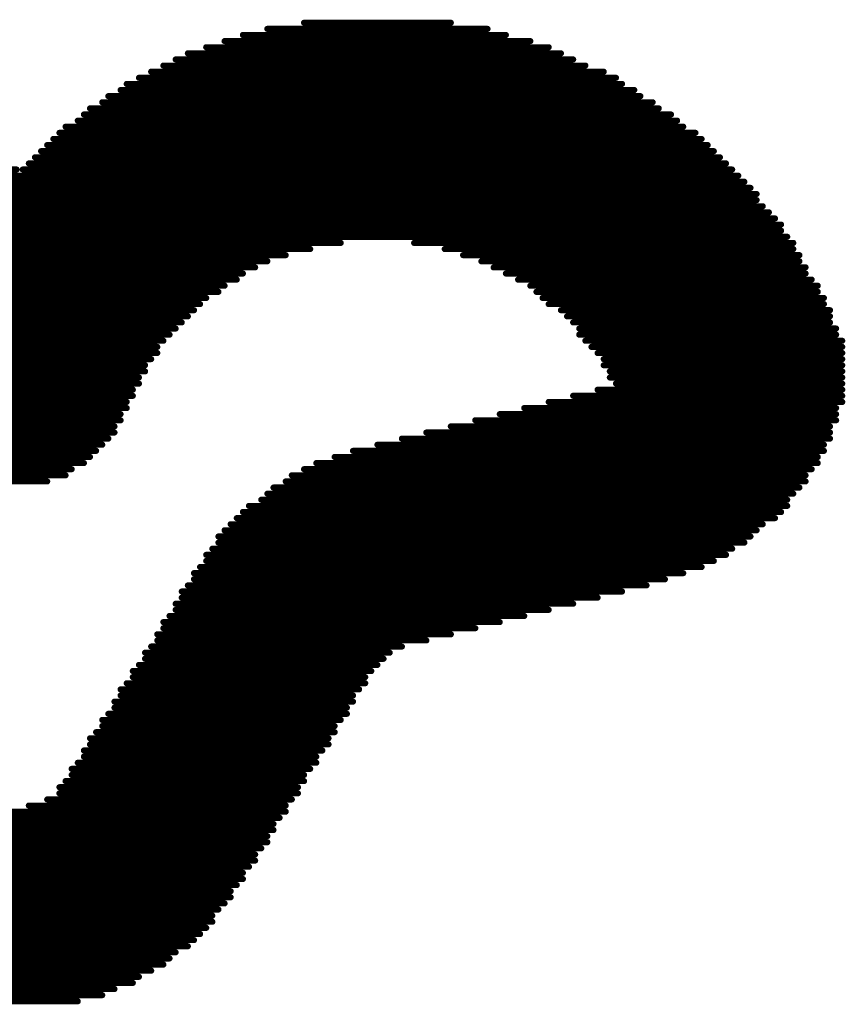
# Model space of a CAD drawing. Header units: millimetres. Extents: x -47 to 199, y -56 to 203.
# Tile 30 of 157: x 147.01 to 149.92, y -51.92 to -48.44. Entities that reach past the tile are written whole.
import ezdxf

# ---------------------------------------------------------------- set-up
doc = ezdxf.new("R2010")
doc.units = ezdxf.units.MM
doc.header["$LTSCALE"] = 1.21
doc.header["$MEASUREMENT"] = 0
doc.layers.get('0').update_dxf_attribs({"linetype": 'CONTINUOUS'})
doc.layers.add('TopOverlay', color=2, linetype='CONTINUOUS')

# ---------------------------------------------------------------- blocks, each defined once
blk = doc.blocks.new('LOGO_XH_300MIL_47')
at = {"layer": 'TopOverlay', "const_width": 0.001}
for points in [[(0.046, 0.05184), (0.07, 0.05184)], [(0.036, 0.04984), (0.079, 0.04984)], [(0.04, 0.05084), (0.076, 0.05084)], [(0.03, 0.04784), (0.086, 0.04784)], [(0.033, 0.04884), (0.083, 0.04884)], [(0.027, 0.04684), (0.088, 0.04684)], [(0.023, 0.04484), (0.092, 0.04484)], [(0.025, 0.04584), (0.09, 0.04584)], [(0.021, 0.04384), (0.095, 0.04384)], [(0.017, 0.04184), (0.098, 0.04184)], [(0.019, 0.04284), (0.097, 0.04284)], [(0.014, 0.03984), (0.101, 0.03984)], [(0.016, 0.04084), (0.1, 0.04084)], [(0.013, 0.03884), (0.103, 0.03884)], [(0.01, 0.03684), (0.106, 0.03684)], [(0.011, 0.03784), (0.104, 0.03784)], [(0.009, 0.03584), (0.107, 0.03584)], [(0.006, 0.03384), (0.11, 0.03384)], [(0.007, 0.03484), (0.108, 0.03484)], [(0.004, 0.03184), (0.112, 0.03184)], [(0.005, 0.03284), (0.111, 0.03284)], [(0.003, 0.03084), (0.113, 0.03084)], [(0.001, 0.02884), (0.115, 0.02884)], [(0.002, 0.02984), (0.114, 0.02984)], [(-0.117, 0.02784), (-0.001, 0.02784)], [(0, 0.02784), (0.116, 0.02784)], [(-0.119, 0.02584), (0.118, 0.02584)], [(-0.118, 0.02684), (0.117, 0.02684)], [(-0.121, 0.02384), (0.12, 0.02384)], [(-0.12, 0.02484), (0.119, 0.02484)], [(-0.122, 0.02284), (0.12, 0.02284)], [(-0.123, 0.02084), (0.122, 0.02084)], [(-0.122, 0.02184), (0.121, 0.02184)], [(-0.125, 0.01884), (0.124, 0.01884)], [(-0.124, 0.01984), (0.123, 0.01984)], [(-0.125, 0.01784), (0.124, 0.01784)], [(-0.126, 0.01684), (0.125, 0.01684)], [(-0.053, 0.01584), (0.052, 0.01584)], [(0.064, 0.01584), (0.126, 0.01584)], [(-0.048, 0.01484), (0.047, 0.01484)], [(0.069, 0.01484), (0.126, 0.01484)], [(-0.044, 0.01384), (0.043, 0.01384)], [(-0.042, 0.01284), (0.04, 0.01284)], [(0.072, 0.01384), (0.127, 0.01384)], [(0.075, 0.01284), (0.127, 0.01284)], [(-0.039, 0.01184), (0.038, 0.01184)], [(-0.037, 0.01084), (0.036, 0.01084)], [(0.077, 0.01184), (0.128, 0.01184)], [(0.079, 0.01084), (0.128, 0.01084)], [(-0.036, 0.00984), (0.035, 0.00984)], [(0.081, 0.00984), (0.129, 0.00984)], [(-0.034, 0.00884), (0.033, 0.00884)], [(-0.033, 0.00784), (0.032, 0.00784)], [(0.083, 0.00884), (0.13, 0.00884)], [(0.084, 0.00784), (0.13, 0.00784)], [(-0.031, 0.00684), (0.03, 0.00684)], [(0.085, 0.00684), (0.131, 0.00684)], [(-0.03, 0.00584), (0.029, 0.00584)], [(-0.029, 0.00484), (0.028, 0.00484)], [(0.086, 0.00584), (0.131, 0.00584)], [(0.088, 0.00484), (0.132, 0.00484)], [(-0.028, 0.00384), (0.027, 0.00384)], [(-0.027, 0.00284), (0.026, 0.00284)], [(0.089, 0.00384), (0.132, 0.00384)], [(0.09, 0.00284), (0.132, 0.00284)], [(-0.026, 0.00184), (0.025, 0.00184)], [(0.091, 0.00184), (0.133, 0.00184)], [(-0.025, 0.00084), (0.024, 0.00084)], [(-0.024, -0.00016), (0.023, -0.00016)], [(0.091, 0.00084), (0.133, 0.00084)], [(0.092, -0.00016), (0.134, -0.00016)], [(-0.024, -0.00116), (0.022, -0.00116)], [(0.093, -0.00116), (0.134, -0.00116)], [(-0.023, -0.00216), (0.022, -0.00216)], [(-0.022, -0.00316), (0.021, -0.00316)], [(0.094, -0.00216), (0.134, -0.00216)], [(0.095, -0.00316), (0.134, -0.00316)], [(-0.022, -0.00416), (0.02, -0.00416)], [(-0.021, -0.00516), (0.02, -0.00516)], [(0.095, -0.00416), (0.134, -0.00416)], [(0.096, -0.00516), (0.134, -0.00516)], [(-0.02, -0.00616), (0.019, -0.00616)], [(0.096, -0.00616), (0.134, -0.00616)], [(-0.02, -0.00716), (0.019, -0.00716)], [(-0.019, -0.00816), (0.018, -0.00816)], [(0.094, -0.00816), (0.134, -0.00816)], [(0.097, -0.00716), (0.134, -0.00716)], [(-0.019, -0.00916), (0.018, -0.00916)], [(-0.018, -0.01016), (0.017, -0.01016)], [(0.086, -0.01016), (0.134, -0.01016)], [(0.09, -0.00916), (0.134, -0.00916)], [(-0.018, -0.01116), (0.017, -0.01116)], [(0.082, -0.01116), (0.133, -0.01116)], [(-0.017, -0.01216), (0.016, -0.01216)], [(-0.017, -0.01316), (0.016, -0.01316)], [(0.074, -0.01316), (0.133, -0.01316)], [(0.078, -0.01216), (0.133, -0.01216)], [(-0.016, -0.01416), (0.015, -0.01416)], [(0.07, -0.01416), (0.132, -0.01416)], [(-0.016, -0.01516), (0.015, -0.01516)], [(-0.015, -0.01616), (0.014, -0.01616)], [(0.062, -0.01616), (0.132, -0.01616)], [(0.066, -0.01516), (0.132, -0.01516)], [(-0.014, -0.01716), (0.013, -0.01716)], [(-0.013, -0.01816), (0.012, -0.01816)], [(0.054, -0.01816), (0.131, -0.01816)], [(0.058, -0.01716), (0.131, -0.01716)], [(-0.012, -0.01916), (0.011, -0.01916)], [(0.051, -0.01916), (0.13, -0.01916)], [(-0.011, -0.02016), (0.01, -0.02016)], [(-0.01, -0.02116), (0.008, -0.02116)], [(0.046, -0.02116), (0.129, -0.02116)], [(0.048, -0.02016), (0.13, -0.02016)], [(-0.008, -0.02216), (0.007, -0.02216)], [(0.044, -0.02216), (0.128, -0.02216)], [(-0.005, -0.02316), (0.004, -0.02316)], [(0.041, -0.02416), (0.127, -0.02416)], [(0.043, -0.02316), (0.128, -0.02316)], [(0.039, -0.02616), (0.125, -0.02616)], [(0.04, -0.02516), (0.126, -0.02516)], [(0.037, -0.02716), (0.125, -0.02716)], [(0.035, -0.02916), (0.123, -0.02916)], [(0.036, -0.02816), (0.124, -0.02816)], [(0.034, -0.03016), (0.121, -0.03016)], [(0.032, -0.03216), (0.119, -0.03216)], [(0.033, -0.03116), (0.12, -0.03116)], [(0.031, -0.03416), (0.116, -0.03416)], [(0.032, -0.03316), (0.118, -0.03316)], [(0.03, -0.03516), (0.115, -0.03516)], [(0.029, -0.03716), (0.111, -0.03716)], [(0.03, -0.03616), (0.113, -0.03616)], [(0.028, -0.03816), (0.108, -0.03816)], [(0.027, -0.04016), (0.102, -0.04016)], [(0.028, -0.03916), (0.105, -0.03916)], [(0.026, -0.04116), (0.098, -0.04116)], [(0.026, -0.04216), (0.094, -0.04216)], [(0.025, -0.04316), (0.09, -0.04316)], [(0.024, -0.04516), (0.082, -0.04516)], [(0.025, -0.04416), (0.086, -0.04416)], [(0.023, -0.04616), (0.078, -0.04616)], [(0.023, -0.04716), (0.074, -0.04716)], [(0.022, -0.04816), (0.07, -0.04816)], [(0.021, -0.05016), (0.062, -0.05016)], [(0.022, -0.04916), (0.066, -0.04916)], [(0.02, -0.05116), (0.06, -0.05116)], [(0.019, -0.05316), (0.058, -0.05316)], [(0.02, -0.05216), (0.059, -0.05216)], [(0.018, -0.05416), (0.057, -0.05416)], [(0.018, -0.05516), (0.056, -0.05516)], [(0.017, -0.05616), (0.056, -0.05616)], [(0.016, -0.05716), (0.055, -0.05716)], [(0.016, -0.05816), (0.054, -0.05816)], [(0.015, -0.05916), (0.054, -0.05916)], [(0.014, -0.06116), (0.053, -0.06116)], [(0.015, -0.06016), (0.053, -0.06016)], [(0.013, -0.06216), (0.052, -0.06216)], [(0.013, -0.06316), (0.051, -0.06316)], [(0.012, -0.06416), (0.051, -0.06416)], [(0.011, -0.06516), (0.05, -0.06516)], [(0.011, -0.06616), (0.05, -0.06616)], [(0.01, -0.06716), (0.049, -0.06716)], [(0.009, -0.06916), (0.048, -0.06916)], [(0.01, -0.06816), (0.048, -0.06816)], [(0.008, -0.07016), (0.047, -0.07016)], [(0.008, -0.07116), (0.046, -0.07116)], [(0.007, -0.07216), (0.046, -0.07216)], [(0.006, -0.07316), (0.045, -0.07316)], [(0.006, -0.07416), (0.045, -0.07416)], [(0.001, -0.07616), (0.043, -0.07616)], [(0.004, -0.07516), (0.044, -0.07516)], [(-0.044, -0.07716), (0.043, -0.07716)], [(-0.043, -0.07816), (0.042, -0.07816)], [(-0.043, -0.07916), (0.041, -0.07916)], [(-0.042, -0.08016), (0.041, -0.08016)], [(-0.041, -0.08116), (0.04, -0.08116)], [(-0.041, -0.08216), (0.04, -0.08216)], [(-0.04, -0.08316), (0.039, -0.08316)], [(-0.039, -0.08416), (0.038, -0.08416)], [(-0.039, -0.08516), (0.038, -0.08516)], [(-0.038, -0.08616), (0.037, -0.08616)], [(-0.037, -0.08716), (0.036, -0.08716)], [(-0.037, -0.08816), (0.036, -0.08816)], [(-0.036, -0.08916), (0.035, -0.08916)], [(-0.036, -0.09016), (0.034, -0.09016)], [(-0.035, -0.09116), (0.034, -0.09116)], [(-0.034, -0.09216), (0.033, -0.09216)], [(-0.033, -0.09316), (0.032, -0.09316)], [(-0.033, -0.09416), (0.031, -0.09416)], [(-0.032, -0.09516), (0.031, -0.09516)], [(-0.031, -0.09616), (0.03, -0.09616)], [(-0.03, -0.09716), (0.029, -0.09716)], [(-0.029, -0.09816), (0.028, -0.09816)], [(-0.028, -0.09916), (0.027, -0.09916)], [(-0.027, -0.10016), (0.025, -0.10016)], [(-0.025, -0.10116), (0.024, -0.10116)], [(-0.024, -0.10216), (0.023, -0.10216)], [(-0.022, -0.10316), (0.021, -0.10316)], [(-0.021, -0.10416), (0.019, -0.10416)], [(-0.019, -0.10516), (0.018, -0.10516)], [(-0.017, -0.10616), (0.015, -0.10616)], [(-0.014, -0.10716), (0.013, -0.10716)], [(-0.01, -0.10816), (0.009, -0.10816)]]:
    blk.add_lwpolyline(points, dxfattribs=at)
at = {"layer": 'TopOverlay', "const_width": 0.0005}
for points in [[(0.04575, 0.05184, 1), (0.04625, 0.05184, 1)], [(0.06975, 0.05184, 1), (0.07025, 0.05184, 1)], [(0.03575, 0.04984, 1), (0.03625, 0.04984, 1)], [(0.03975, 0.05084, 1), (0.04025, 0.05084, 1)], [(0.07575, 0.05084, 1), (0.07625, 0.05084, 1)], [(0.07875, 0.04984, 1), (0.07925, 0.04984, 1)], [(0.02975, 0.04784, 1), (0.03025, 0.04784, 1)], [(0.03275, 0.04884, 1), (0.03325, 0.04884, 1)], [(0.08275, 0.04884, 1), (0.08325, 0.04884, 1)], [(0.08575, 0.04784, 1), (0.08625, 0.04784, 1)], [(0.02675, 0.04684, 1), (0.02725, 0.04684, 1)], [(0.08775, 0.04684, 1), (0.08825, 0.04684, 1)], [(0.02275, 0.04484, 1), (0.02325, 0.04484, 1)], [(0.02475, 0.04584, 1), (0.02525, 0.04584, 1)], [(0.08975, 0.04584, 1), (0.09025, 0.04584, 1)], [(0.09175, 0.04484, 1), (0.09225, 0.04484, 1)], [(0.02075, 0.04384, 1), (0.02125, 0.04384, 1)], [(0.09475, 0.04384, 1), (0.09525, 0.04384, 1)], [(0.01675, 0.04184, 1), (0.01725, 0.04184, 1)], [(0.01875, 0.04284, 1), (0.01925, 0.04284, 1)], [(0.09675, 0.04284, 1), (0.09725, 0.04284, 1)], [(0.09775, 0.04184, 1), (0.09825, 0.04184, 1)], [(0.01375, 0.03984, 1), (0.01425, 0.03984, 1)], [(0.01575, 0.04084, 1), (0.01625, 0.04084, 1)], [(0.09975, 0.04084, 1), (0.10025, 0.04084, 1)], [(0.10075, 0.03984, 1), (0.10125, 0.03984, 1)], [(0.01275, 0.03884, 1), (0.01325, 0.03884, 1)], [(0.10275, 0.03884, 1), (0.10325, 0.03884, 1)], [(0.00975, 0.03684, 1), (0.01025, 0.03684, 1)], [(0.01075, 0.03784, 1), (0.01125, 0.03784, 1)], [(0.10375, 0.03784, 1), (0.10425, 0.03784, 1)], [(0.10575, 0.03684, 1), (0.10625, 0.03684, 1)], [(0.00875, 0.03584, 1), (0.00925, 0.03584, 1)], [(0.10675, 0.03584, 1), (0.10725, 0.03584, 1)], [(0.00575, 0.03384, 1), (0.00625, 0.03384, 1)], [(0.00675, 0.03484, 1), (0.00725, 0.03484, 1)], [(0.10775, 0.03484, 1), (0.10825, 0.03484, 1)], [(0.10975, 0.03384, 1), (0.11025, 0.03384, 1)], [(0.00375, 0.03184, 1), (0.00425, 0.03184, 1)], [(0.00475, 0.03284, 1), (0.00525, 0.03284, 1)], [(0.11075, 0.03284, 1), (0.11125, 0.03284, 1)], [(0.11175, 0.03184, 1), (0.11225, 0.03184, 1)], [(0.00275, 0.03084, 1), (0.00325, 0.03084, 1)], [(0.11275, 0.03084, 1), (0.11325, 0.03084, 1)], [(0.00075, 0.02884, 1), (0.00125, 0.02884, 1)], [(0.00175, 0.02984, 1), (0.00225, 0.02984, 1)], [(0.11375, 0.02984, 1), (0.11425, 0.02984, 1)], [(0.11475, 0.02884, 1), (0.11525, 0.02884, 1)], [(-0.00125, 0.02784, 1), (-0.00075, 0.02784, 1)], [(-0.00025, 0.02784, 1), (0.00025, 0.02784, 1)], [(0.11575, 0.02784, 1), (0.11625, 0.02784, 1)], [(0.11675, 0.02684, 1), (0.11725, 0.02684, 1)], [(0.11775, 0.02584, 1), (0.11825, 0.02584, 1)], [(0.11875, 0.02484, 1), (0.11925, 0.02484, 1)], [(0.11975, 0.02384, 1), (0.12025, 0.02384, 1)], [(0.11975, 0.02284, 1), (0.12025, 0.02284, 1)], [(0.12075, 0.02184, 1), (0.12125, 0.02184, 1)], [(0.12175, 0.02084, 1), (0.12225, 0.02084, 1)], [(0.12275, 0.01984, 1), (0.12325, 0.01984, 1)], [(0.12375, 0.01884, 1), (0.12425, 0.01884, 1)], [(0.12375, 0.01784, 1), (0.12425, 0.01784, 1)], [(0.05175, 0.01584, 1), (0.05225, 0.01584, 1)], [(0.06375, 0.01584, 1), (0.06425, 0.01584, 1)], [(0.12475, 0.01684, 1), (0.12525, 0.01684, 1)], [(0.12575, 0.01584, 1), (0.12625, 0.01584, 1)], [(0.04675, 0.01484, 1), (0.04725, 0.01484, 1)], [(0.06875, 0.01484, 1), (0.06925, 0.01484, 1)], [(0.12575, 0.01484, 1), (0.12625, 0.01484, 1)], [(0.03975, 0.01284, 1), (0.04025, 0.01284, 1)], [(0.04275, 0.01384, 1), (0.04325, 0.01384, 1)], [(0.07175, 0.01384, 1), (0.07225, 0.01384, 1)], [(0.07475, 0.01284, 1), (0.07525, 0.01284, 1)], [(0.12675, 0.01384, 1), (0.12725, 0.01384, 1)], [(0.12675, 0.01284, 1), (0.12725, 0.01284, 1)], [(0.03575, 0.01084, 1), (0.03625, 0.01084, 1)], [(0.03775, 0.01184, 1), (0.03825, 0.01184, 1)], [(0.07675, 0.01184, 1), (0.07725, 0.01184, 1)], [(0.07875, 0.01084, 1), (0.07925, 0.01084, 1)], [(0.12775, 0.01184, 1), (0.12825, 0.01184, 1)], [(0.12775, 0.01084, 1), (0.12825, 0.01084, 1)], [(0.03475, 0.00984, 1), (0.03525, 0.00984, 1)], [(0.08075, 0.00984, 1), (0.08125, 0.00984, 1)], [(0.12875, 0.00984, 1), (0.12925, 0.00984, 1)], [(0.03175, 0.00784, 1), (0.03225, 0.00784, 1)], [(0.03275, 0.00884, 1), (0.03325, 0.00884, 1)], [(0.08275, 0.00884, 1), (0.08325, 0.00884, 1)], [(0.08375, 0.00784, 1), (0.08425, 0.00784, 1)], [(0.12975, 0.00884, 1), (0.13025, 0.00884, 1)], [(0.12975, 0.00784, 1), (0.13025, 0.00784, 1)], [(0.02975, 0.00684, 1), (0.03025, 0.00684, 1)], [(0.08475, 0.00684, 1), (0.08525, 0.00684, 1)], [(0.13075, 0.00684, 1), (0.13125, 0.00684, 1)], [(0.02775, 0.00484, 1), (0.02825, 0.00484, 1)], [(0.02875, 0.00584, 1), (0.02925, 0.00584, 1)], [(0.08575, 0.00584, 1), (0.08625, 0.00584, 1)], [(0.08775, 0.00484, 1), (0.08825, 0.00484, 1)], [(0.13075, 0.00584, 1), (0.13125, 0.00584, 1)], [(0.13175, 0.00484, 1), (0.13225, 0.00484, 1)], [(0.02575, 0.00284, 1), (0.02625, 0.00284, 1)], [(0.02675, 0.00384, 1), (0.02725, 0.00384, 1)], [(0.08875, 0.00384, 1), (0.08925, 0.00384, 1)], [(0.08975, 0.00284, 1), (0.09025, 0.00284, 1)], [(0.13175, 0.00384, 1), (0.13225, 0.00384, 1)], [(0.13175, 0.00284, 1), (0.13225, 0.00284, 1)], [(0.02475, 0.00184, 1), (0.02525, 0.00184, 1)], [(0.09075, 0.00184, 1), (0.09125, 0.00184, 1)], [(0.13275, 0.00184, 1), (0.13325, 0.00184, 1)], [(0.02275, -0.00016, 1), (0.02325, -0.00016, 1)], [(0.02375, 0.00084, 1), (0.02425, 0.00084, 1)], [(0.09075, 0.00084, 1), (0.09125, 0.00084, 1)], [(0.09175, -0.00016, 1), (0.09225, -0.00016, 1)], [(0.13275, 0.00084, 1), (0.13325, 0.00084, 1)], [(0.13375, -0.00016, 1), (0.13425, -0.00016, 1)], [(0.02175, -0.00116, 1), (0.02225, -0.00116, 1)], [(0.09275, -0.00116, 1), (0.09325, -0.00116, 1)], [(0.13375, -0.00116, 1), (0.13425, -0.00116, 1)], [(0.02075, -0.00316, 1), (0.02125, -0.00316, 1)], [(0.02175, -0.00216, 1), (0.02225, -0.00216, 1)], [(0.09375, -0.00216, 1), (0.09425, -0.00216, 1)], [(0.09475, -0.00316, 1), (0.09525, -0.00316, 1)], [(0.13375, -0.00216, 1), (0.13425, -0.00216, 1)], [(0.13375, -0.00316, 1), (0.13425, -0.00316, 1)], [(0.01975, -0.00416, 1), (0.02025, -0.00416, 1)], [(0.01975, -0.00516, 1), (0.02025, -0.00516, 1)], [(0.09475, -0.00416, 1), (0.09525, -0.00416, 1)], [(0.09575, -0.00516, 1), (0.09625, -0.00516, 1)], [(0.13375, -0.00416, 1), (0.13425, -0.00416, 1)], [(0.13375, -0.00516, 1), (0.13425, -0.00516, 1)], [(0.01875, -0.00616, 1), (0.01925, -0.00616, 1)], [(0.09575, -0.00616, 1), (0.09625, -0.00616, 1)], [(0.13375, -0.00616, 1), (0.13425, -0.00616, 1)], [(0.01775, -0.00816, 1), (0.01825, -0.00816, 1)], [(0.01875, -0.00716, 1), (0.01925, -0.00716, 1)], [(0.09375, -0.00816, 1), (0.09425, -0.00816, 1)], [(0.09675, -0.00716, 1), (0.09725, -0.00716, 1)], [(0.13375, -0.00716, 1), (0.13425, -0.00716, 1)], [(0.13375, -0.00816, 1), (0.13425, -0.00816, 1)], [(0.01675, -0.01016, 1), (0.01725, -0.01016, 1)], [(0.01775, -0.00916, 1), (0.01825, -0.00916, 1)], [(0.08575, -0.01016, 1), (0.08625, -0.01016, 1)], [(0.08975, -0.00916, 1), (0.09025, -0.00916, 1)], [(0.13375, -0.00916, 1), (0.13425, -0.00916, 1)], [(0.13375, -0.01016, 1), (0.13425, -0.01016, 1)], [(0.01675, -0.01116, 1), (0.01725, -0.01116, 1)], [(0.08175, -0.01116, 1), (0.08225, -0.01116, 1)], [(0.13275, -0.01116, 1), (0.13325, -0.01116, 1)], [(0.01575, -0.01216, 1), (0.01625, -0.01216, 1)], [(0.01575, -0.01316, 1), (0.01625, -0.01316, 1)], [(0.07375, -0.01316, 1), (0.07425, -0.01316, 1)], [(0.07775, -0.01216, 1), (0.07825, -0.01216, 1)], [(0.13275, -0.01216, 1), (0.13325, -0.01216, 1)], [(0.13275, -0.01316, 1), (0.13325, -0.01316, 1)], [(0.01475, -0.01416, 1), (0.01525, -0.01416, 1)], [(0.06975, -0.01416, 1), (0.07025, -0.01416, 1)], [(0.13175, -0.01416, 1), (0.13225, -0.01416, 1)], [(0.01375, -0.01616, 1), (0.01425, -0.01616, 1)], [(0.01475, -0.01516, 1), (0.01525, -0.01516, 1)], [(0.06175, -0.01616, 1), (0.06225, -0.01616, 1)], [(0.06575, -0.01516, 1), (0.06625, -0.01516, 1)], [(0.13175, -0.01516, 1), (0.13225, -0.01516, 1)], [(0.13175, -0.01616, 1), (0.13225, -0.01616, 1)], [(0.01175, -0.01816, 1), (0.01225, -0.01816, 1)], [(0.01275, -0.01716, 1), (0.01325, -0.01716, 1)], [(0.05375, -0.01816, 1), (0.05425, -0.01816, 1)], [(0.05775, -0.01716, 1), (0.05825, -0.01716, 1)], [(0.13075, -0.01716, 1), (0.13125, -0.01716, 1)], [(0.13075, -0.01816, 1), (0.13125, -0.01816, 1)], [(0.01075, -0.01916, 1), (0.01125, -0.01916, 1)], [(0.05075, -0.01916, 1), (0.05125, -0.01916, 1)], [(0.12975, -0.01916, 1), (0.13025, -0.01916, 1)], [(0.00775, -0.02116, 1), (0.00825, -0.02116, 1)], [(0.00975, -0.02016, 1), (0.01025, -0.02016, 1)], [(0.04575, -0.02116, 1), (0.04625, -0.02116, 1)], [(0.04775, -0.02016, 1), (0.04825, -0.02016, 1)], [(0.12875, -0.02116, 1), (0.12925, -0.02116, 1)], [(0.12975, -0.02016, 1), (0.13025, -0.02016, 1)], [(0.00675, -0.02216, 1), (0.00725, -0.02216, 1)], [(0.04375, -0.02216, 1), (0.04425, -0.02216, 1)], [(0.12775, -0.02216, 1), (0.12825, -0.02216, 1)], [(0.00375, -0.02316, 1), (0.00425, -0.02316, 1)], [(0.04075, -0.02416, 1), (0.04125, -0.02416, 1)], [(0.04275, -0.02316, 1), (0.04325, -0.02316, 1)], [(0.12675, -0.02416, 1), (0.12725, -0.02416, 1)], [(0.12775, -0.02316, 1), (0.12825, -0.02316, 1)], [(0.03875, -0.02616, 1), (0.03925, -0.02616, 1)], [(0.03975, -0.02516, 1), (0.04025, -0.02516, 1)], [(0.12475, -0.02616, 1), (0.12525, -0.02616, 1)], [(0.12575, -0.02516, 1), (0.12625, -0.02516, 1)], [(0.03675, -0.02716, 1), (0.03725, -0.02716, 1)], [(0.12475, -0.02716, 1), (0.12525, -0.02716, 1)], [(0.03475, -0.02916, 1), (0.03525, -0.02916, 1)], [(0.03575, -0.02816, 1), (0.03625, -0.02816, 1)], [(0.12275, -0.02916, 1), (0.12325, -0.02916, 1)], [(0.12375, -0.02816, 1), (0.12425, -0.02816, 1)], [(0.03375, -0.03016, 1), (0.03425, -0.03016, 1)], [(0.12075, -0.03016, 1), (0.12125, -0.03016, 1)], [(0.03175, -0.03216, 1), (0.03225, -0.03216, 1)], [(0.03275, -0.03116, 1), (0.03325, -0.03116, 1)], [(0.11875, -0.03216, 1), (0.11925, -0.03216, 1)], [(0.11975, -0.03116, 1), (0.12025, -0.03116, 1)], [(0.03075, -0.03416, 1), (0.03125, -0.03416, 1)], [(0.03175, -0.03316, 1), (0.03225, -0.03316, 1)], [(0.11575, -0.03416, 1), (0.11625, -0.03416, 1)], [(0.11775, -0.03316, 1), (0.11825, -0.03316, 1)], [(0.02975, -0.03516, 1), (0.03025, -0.03516, 1)], [(0.11475, -0.03516, 1), (0.11525, -0.03516, 1)], [(0.02875, -0.03716, 1), (0.02925, -0.03716, 1)], [(0.02975, -0.03616, 1), (0.03025, -0.03616, 1)], [(0.11075, -0.03716, 1), (0.11125, -0.03716, 1)], [(0.11275, -0.03616, 1), (0.11325, -0.03616, 1)], [(0.02775, -0.03816, 1), (0.02825, -0.03816, 1)], [(0.10775, -0.03816, 1), (0.10825, -0.03816, 1)], [(0.02675, -0.04016, 1), (0.02725, -0.04016, 1)], [(0.02775, -0.03916, 1), (0.02825, -0.03916, 1)], [(0.10175, -0.04016, 1), (0.10225, -0.04016, 1)], [(0.10475, -0.03916, 1), (0.10525, -0.03916, 1)], [(0.02575, -0.04116, 1), (0.02625, -0.04116, 1)], [(0.02575, -0.04216, 1), (0.02625, -0.04216, 1)], [(0.09375, -0.04216, 1), (0.09425, -0.04216, 1)], [(0.09775, -0.04116, 1), (0.09825, -0.04116, 1)], [(0.02475, -0.04316, 1), (0.02525, -0.04316, 1)], [(0.08975, -0.04316, 1), (0.09025, -0.04316, 1)], [(0.02375, -0.04516, 1), (0.02425, -0.04516, 1)], [(0.02475, -0.04416, 1), (0.02525, -0.04416, 1)], [(0.08175, -0.04516, 1), (0.08225, -0.04516, 1)], [(0.08575, -0.04416, 1), (0.08625, -0.04416, 1)], [(0.02275, -0.04616, 1), (0.02325, -0.04616, 1)], [(0.02275, -0.04716, 1), (0.02325, -0.04716, 1)], [(0.07375, -0.04716, 1), (0.07425, -0.04716, 1)], [(0.07775, -0.04616, 1), (0.07825, -0.04616, 1)], [(0.02175, -0.04816, 1), (0.02225, -0.04816, 1)], [(0.06975, -0.04816, 1), (0.07025, -0.04816, 1)], [(0.02075, -0.05016, 1), (0.02125, -0.05016, 1)], [(0.02175, -0.04916, 1), (0.02225, -0.04916, 1)], [(0.06175, -0.05016, 1), (0.06225, -0.05016, 1)], [(0.06575, -0.04916, 1), (0.06625, -0.04916, 1)], [(0.01975, -0.05116, 1), (0.02025, -0.05116, 1)], [(0.05975, -0.05116, 1), (0.06025, -0.05116, 1)], [(0.01875, -0.05316, 1), (0.01925, -0.05316, 1)], [(0.01975, -0.05216, 1), (0.02025, -0.05216, 1)], [(0.05775, -0.05316, 1), (0.05825, -0.05316, 1)], [(0.05875, -0.05216, 1), (0.05925, -0.05216, 1)], [(0.01775, -0.05416, 1), (0.01825, -0.05416, 1)], [(0.01775, -0.05516, 1), (0.01825, -0.05516, 1)], [(0.05575, -0.05516, 1), (0.05625, -0.05516, 1)], [(0.05675, -0.05416, 1), (0.05725, -0.05416, 1)], [(0.01675, -0.05616, 1), (0.01725, -0.05616, 1)], [(0.05575, -0.05616, 1), (0.05625, -0.05616, 1)], [(0.01575, -0.05716, 1), (0.01625, -0.05716, 1)], [(0.01575, -0.05816, 1), (0.01625, -0.05816, 1)], [(0.05375, -0.05816, 1), (0.05425, -0.05816, 1)], [(0.05475, -0.05716, 1), (0.05525, -0.05716, 1)], [(0.01475, -0.05916, 1), (0.01525, -0.05916, 1)], [(0.05375, -0.05916, 1), (0.05425, -0.05916, 1)], [(0.01375, -0.06116, 1), (0.01425, -0.06116, 1)], [(0.01475, -0.06016, 1), (0.01525, -0.06016, 1)], [(0.05275, -0.06016, 1), (0.05325, -0.06016, 1)], [(0.05275, -0.06116, 1), (0.05325, -0.06116, 1)], [(0.01275, -0.06216, 1), (0.01325, -0.06216, 1)], [(0.01275, -0.06316, 1), (0.01325, -0.06316, 1)], [(0.05075, -0.06316, 1), (0.05125, -0.06316, 1)], [(0.05175, -0.06216, 1), (0.05225, -0.06216, 1)], [(0.01175, -0.06416, 1), (0.01225, -0.06416, 1)], [(0.05075, -0.06416, 1), (0.05125, -0.06416, 1)], [(0.01075, -0.06516, 1), (0.01125, -0.06516, 1)], [(0.01075, -0.06616, 1), (0.01125, -0.06616, 1)], [(0.04975, -0.06516, 1), (0.05025, -0.06516, 1)], [(0.04975, -0.06616, 1), (0.05025, -0.06616, 1)], [(0.00975, -0.06716, 1), (0.01025, -0.06716, 1)], [(0.04875, -0.06716, 1), (0.04925, -0.06716, 1)], [(0.00875, -0.06916, 1), (0.00925, -0.06916, 1)], [(0.00975, -0.06816, 1), (0.01025, -0.06816, 1)], [(0.04775, -0.06816, 1), (0.04825, -0.06816, 1)], [(0.04775, -0.06916, 1), (0.04825, -0.06916, 1)], [(0.00775, -0.07016, 1), (0.00825, -0.07016, 1)], [(0.00775, -0.07116, 1), (0.00825, -0.07116, 1)], [(0.04575, -0.07116, 1), (0.04625, -0.07116, 1)], [(0.04675, -0.07016, 1), (0.04725, -0.07016, 1)], [(0.00675, -0.07216, 1), (0.00725, -0.07216, 1)], [(0.04575, -0.07216, 1), (0.04625, -0.07216, 1)], [(0.00575, -0.07316, 1), (0.00625, -0.07316, 1)], [(0.00575, -0.07416, 1), (0.00625, -0.07416, 1)], [(0.04475, -0.07316, 1), (0.04525, -0.07316, 1)], [(0.04475, -0.07416, 1), (0.04525, -0.07416, 1)], [(0.00075, -0.07616, 1), (0.00125, -0.07616, 1)], [(0.00375, -0.07516, 1), (0.00425, -0.07516, 1)], [(0.04275, -0.07616, 1), (0.04325, -0.07616, 1)], [(0.04375, -0.07516, 1), (0.04425, -0.07516, 1)], [(0.04275, -0.07716, 1), (0.04325, -0.07716, 1)], [(0.04075, -0.07916, 1), (0.04125, -0.07916, 1)], [(0.04175, -0.07816, 1), (0.04225, -0.07816, 1)], [(0.04075, -0.08016, 1), (0.04125, -0.08016, 1)], [(0.03975, -0.08116, 1), (0.04025, -0.08116, 1)], [(0.03975, -0.08216, 1), (0.04025, -0.08216, 1)], [(0.03775, -0.08416, 1), (0.03825, -0.08416, 1)], [(0.03875, -0.08316, 1), (0.03925, -0.08316, 1)], [(0.03775, -0.08516, 1), (0.03825, -0.08516, 1)], [(0.03575, -0.08716, 1), (0.03625, -0.08716, 1)], [(0.03675, -0.08616, 1), (0.03725, -0.08616, 1)], [(0.03575, -0.08816, 1), (0.03625, -0.08816, 1)], [(0.03375, -0.09016, 1), (0.03425, -0.09016, 1)], [(0.03475, -0.08916, 1), (0.03525, -0.08916, 1)], [(0.03275, -0.09216, 1), (0.03325, -0.09216, 1)], [(0.03375, -0.09116, 1), (0.03425, -0.09116, 1)], [(0.03175, -0.09316, 1), (0.03225, -0.09316, 1)], [(0.03075, -0.09416, 1), (0.03125, -0.09416, 1)], [(0.03075, -0.09516, 1), (0.03125, -0.09516, 1)], [(0.02975, -0.09616, 1), (0.03025, -0.09616, 1)], [(0.02775, -0.09816, 1), (0.02825, -0.09816, 1)], [(0.02875, -0.09716, 1), (0.02925, -0.09716, 1)], [(0.02475, -0.10016, 1), (0.02525, -0.10016, 1)], [(0.02675, -0.09916, 1), (0.02725, -0.09916, 1)], [(0.02375, -0.10116, 1), (0.02425, -0.10116, 1)], [(0.02075, -0.10316, 1), (0.02125, -0.10316, 1)], [(0.02275, -0.10216, 1), (0.02325, -0.10216, 1)], [(0.01875, -0.10416, 1), (0.01925, -0.10416, 1)], [(0.01475, -0.10616, 1), (0.01525, -0.10616, 1)], [(0.01775, -0.10516, 1), (0.01825, -0.10516, 1)], [(0.00875, -0.10816, 1), (0.00925, -0.10816, 1)], [(0.01275, -0.10716, 1), (0.01325, -0.10716, 1)]]:
    blk.add_lwpolyline(points, format="xyb", close=True, dxfattribs=at)

msp = doc.modelspace()

# ---------------------------------------------------------------- block references
at = {"xscale": 21.59, "yscale": 21.59, "zscale": 21.59}
msp.add_blockref('LOGO_XH_300MIL_47', (147.0176, -49.5692), dxfattribs=at)

doc.saveas('drawing.dxf')
